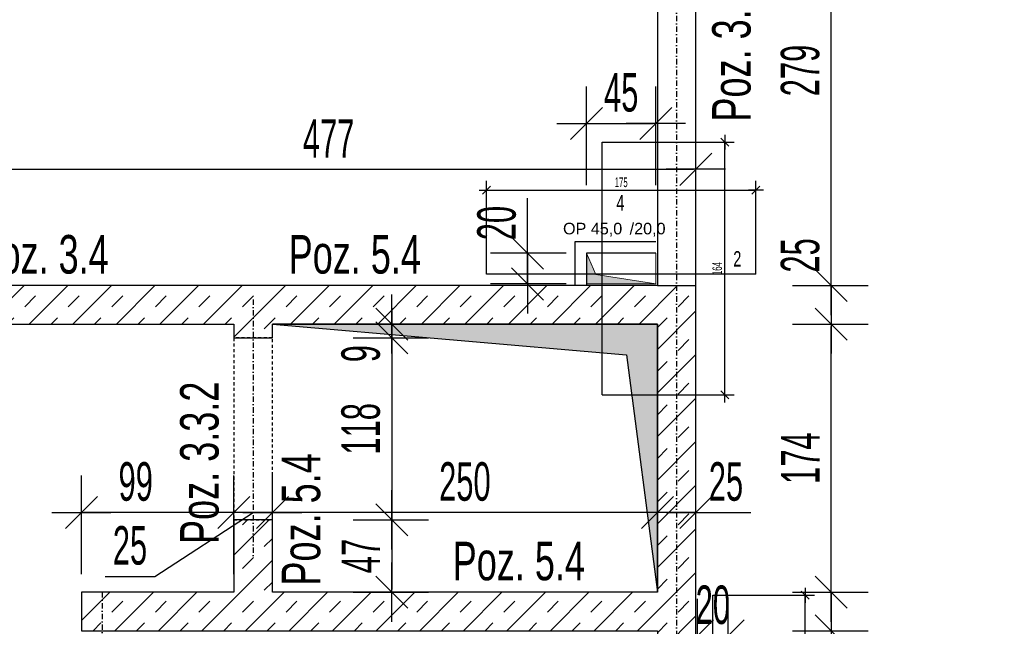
# Model space of a CAD drawing. Header units: millimetres. Extents: x -796 to 14823, y -2819 to 1873.
# Tile 39 of 51: x 12209 to 12848, y 194 to 587. Entities that reach past the tile are written whole.
import ezdxf

# ---------------------------------------------------------------- set-up
doc = ezdxf.new("R2010")
doc.units = ezdxf.units.MM
doc.header["$LTSCALE"] = 10
doc.linetypes.add('MO', pattern=[0.7, 0.35, -0.17, 0.01, -0.17])
doc.linetypes.add('MP', pattern=[0.36, 0.2, -0.16])
for name, color, linetype in [('BA_szr', 1, 'Continuous'), ('BA_txs', 2, 'Continuous'), ('BA_wym', 1, 'Continuous'), ('BD_lpm', 1, 'MP'), ('BD_osm', 1, 'MO'), ('BD_wic', 1, 'Continuous'), ('BD_wig', 3, 'Continuous'), ('BZ_txs', 2, 'Continuous')]:
    doc.layers.add(name, color=color, linetype=linetype)
doc.layers.add('Nowe_A-Przebicia_Nr_pióra__1', color=7, linetype='Continuous', lineweight=13)
doc.layers.add('Nowe_A-Przebicia_Nr_pióra__102', color=7, linetype='Continuous', lineweight=5, true_color=0xcccccc)
doc.styles.add('BIKTS', font='bikromsw.shx', dxfattribs={"width": 0.8})
doc.styles.add('BIKWYM', font='bikromsw.shx', dxfattribs={"width": 0.6})
doc.styles.add('STYL_AUTOMATYCZNY_1', font='arial.ttf')
doc.dimstyles.new('BA_KR_100_cm', dxfattribs={"dimtxt": 25, "dimasz": 1.666667, "dimexe": 24, "dimexo": 0, "dimgap": 0, "dimtad": 0, "dimdec": 1, "dimrnd": 0.5, "dimzin": 9, "dimdsep": 46, "dimtxsty": 'BIKWYM', "dimblk": 'WYM-KR', "dimcen": 0, "dimdle": 20, "dimclrd": 256, "dimclre": 256, "dimclrt": 2, "dimadec": 0, "dimazin": 0, "dimtfac": 0.033333, "dimtdec": 1, "dimtmove": 0, "dimatfit": 3, "dimldrblk": 'WYM-KR', "dimfxl": 25, "dimfxlon": 1, "dimtvp": 0.8, "dimtolj": 1, "dimarcsym": 0})
doc.dimstyles.new('BA_KR_25_cm', dxfattribs={"dimscale": 0.25, "dimtxt": 25, "dimasz": 1.666667, "dimexe": 24, "dimexo": 0, "dimgap": 0, "dimtad": 0, "dimdec": 1, "dimrnd": 0.5, "dimzin": 9, "dimdsep": 46, "dimtxsty": 'BIKWYM', "dimblk": 'WYM-KR', "dimcen": 0, "dimdle": 20, "dimclrd": 256, "dimclre": 256, "dimclrt": 7, "dimadec": 0, "dimazin": 0, "dimtfac": 0.033333, "dimtdec": 1, "dimtmove": 0, "dimatfit": 3, "dimldrblk": 'WYM-KR', "dimfxl": 1, "dimtvp": 0.8, "dimtolj": 1, "dimarcsym": 0})

# ---------------------------------------------------------------- blocks, each defined once
blk = doc.blocks.new('WYM-KR')
at = {"color": 7, "linetype": 'ByBlock'}
blk.add_line((6.24, 6.24), (-6.24, -6.24), dxfattribs=at)
at = {"linetype": 'ByBlock'}
blk.add_line((11.52, 0), (-11.52, 0), dxfattribs=at)
blk = doc.blocks.new('*D357')
at = {"layer": 'BD_wic', "lineweight": -2}
for p, q in [((12586.82, 507.85), (12672.5, 507.85)), ((12666.5, 344.27), (12666.5, 507.44)), ((12586.82, 343.85), (12672.5, 343.85))]:
    blk.add_line(p, q, dxfattribs=at)
at = {"layer": 'Defpoints', "color": 0}
for p in [(12586.82, 507.85), (12666.5, 507.85), (12586.82, 343.85)]:
    blk.add_point(p, dxfattribs=at)
at = {"layer": 'BD_wic', "lineweight": -2, "xscale": 0.4166666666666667, "yscale": 0.4166666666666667, "zscale": 0.4166666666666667}
for p, rotation in [((12666.5, 507.85), 90), ((12666.5, 343.85), 270)]:
    blk.add_blockref('WYM-KR', p, dxfattribs=dict(at, rotation=rotation))
at = {"layer": 'BD_wic', "color": 7, "insert": (12661.5, 425.85), "char_height": 6.25, "attachment_point": 5, "rotation": 90, "style": 'BIKWYM'}
blk.add_mtext('\\A1;164', dxfattribs=at)
blk = doc.blocks.new('*D358')
at = {"layer": 'BD_wic', "lineweight": -2}
for p, q in [((12511.64, 422.32), (12511.64, 482.79)), ((12686.64, 422.32), (12686.64, 482.79)), ((12512.06, 476.79), (12686.23, 476.79))]:
    blk.add_line(p, q, dxfattribs=at)
at = {"layer": 'Defpoints', "color": 0}
for p in [(12686.64, 476.79), (12511.64, 422.32), (12686.64, 422.32)]:
    blk.add_point(p, dxfattribs=at)
at = {"layer": 'BD_wic', "lineweight": -2, "xscale": 0.4166666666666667, "yscale": 0.4166666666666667, "zscale": 0.4166666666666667, "rotation": 180}
blk.add_blockref('WYM-KR', (12511.64, 476.79), dxfattribs=at)
at = {"layer": 'BD_wic', "lineweight": -2, "xscale": 0.4166666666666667, "yscale": 0.4166666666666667, "zscale": 0.4166666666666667}
blk.add_blockref('WYM-KR', (12686.64, 476.79), dxfattribs=at)
at = {"layer": 'BD_wic', "color": 7, "insert": (12599.14, 481.79), "char_height": 6.25, "attachment_point": 5, "style": 'BIKWYM'}
blk.add_mtext('\\A1;175', dxfattribs=at)
blk = doc.blocks.new('*D360')
at = {"layer": 'BD_wic', "lineweight": -2}
for p, q in [((12658.64, 213.85), (12724.62, 213.85)), ((12718.62, 64.27), (12718.62, 213.44)), ((12658.64, 63.85), (12724.62, 63.85))]:
    blk.add_line(p, q, dxfattribs=at)
at = {"layer": 'Defpoints', "color": 0}
for p in [(12658.64, 213.85), (12718.62, 213.85), (12658.64, 63.85)]:
    blk.add_point(p, dxfattribs=at)
at = {"layer": 'BD_wic', "lineweight": -2, "xscale": 0.4166666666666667, "yscale": 0.4166666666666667, "zscale": 0.4166666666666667}
for p, rotation in [((12718.62, 213.85), 90), ((12718.62, 63.85), 270)]:
    blk.add_blockref('WYM-KR', p, dxfattribs=dict(at, rotation=rotation))
at = {"layer": 'BD_wic', "color": 7, "insert": (12713.62, 138.85), "char_height": 6.25, "attachment_point": 5, "rotation": 90, "style": 'BIKWYM'}
blk.add_mtext('\\A1;150', dxfattribs=at)
blk = doc.blocks.new('*D520')
at = {"layer": 'BA_wym', "lineweight": -2}
for p, q in [((12170.64, 450.26), (12170.64, 514.26)), ((12647.64, 450.26), (12647.64, 514.26)), ((12172.31, 490.26), (12645.98, 490.26))]:
    blk.add_line(p, q, dxfattribs=at)
at = {"layer": 'Defpoints', "color": 0}
for p in [(12647.64, 490.26), (12170.64, 414.86), (12647.64, 414.85)]:
    blk.add_point(p, dxfattribs=at)
at = {"layer": 'BA_wym', "lineweight": -2, "xscale": 1.666666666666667, "yscale": 1.666666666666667, "zscale": 1.666666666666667, "rotation": 180}
blk.add_blockref('WYM-KR', (12170.64, 490.26), dxfattribs=at)
at = {"layer": 'BA_wym', "lineweight": -2, "xscale": 1.666666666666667, "yscale": 1.666666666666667, "zscale": 1.666666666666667}
blk.add_blockref('WYM-KR', (12647.64, 490.26), dxfattribs=at)
at = {"layer": 'BA_wym', "color": 2, "insert": (12409.14, 510.26), "char_height": 25, "attachment_point": 5, "style": 'BIKWYM'}
blk.add_mtext('\\A1;477', dxfattribs=at)
blk = doc.blocks.new('*D521')
at = {"layer": 'BA_wym', "lineweight": -2}
for p, q in [((12622.64, 227.56), (12622.64, 291.56)), ((12647.64, 227.56), (12647.64, 291.56)), ((12620.98, 267.56), (12619.31, 267.56)), ((12647.64, 267.56), (12622.64, 267.56)), ((12649.31, 267.56), (12683.36, 267.56))]:
    blk.add_line(p, q, dxfattribs=at)
at = {"layer": 'Defpoints', "color": 0}
for p in [(12622.64, 267.56), (12622.64, 215.85), (12647.64, 210.06)]:
    blk.add_point(p, dxfattribs=at)
at = {"layer": 'BA_wym', "lineweight": -2, "xscale": 1.666666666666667, "yscale": 1.666666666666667, "zscale": 1.666666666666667}
blk.add_blockref('WYM-KR', (12622.64, 267.56), dxfattribs=at)
at = {"layer": 'BA_wym', "lineweight": -2, "xscale": 1.666666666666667, "yscale": 1.666666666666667, "zscale": 1.666666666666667, "rotation": 180}
blk.add_blockref('WYM-KR', (12647.64, 267.56), dxfattribs=at)
at = {"layer": 'BA_wym', "color": 2, "insert": (12667.17, 287.56), "char_height": 25, "attachment_point": 5, "style": 'BIKWYM'}
blk.add_mtext('\\A1;25', dxfattribs=at)
blk = doc.blocks.new('*D522')
at = {"layer": 'BA_wym', "lineweight": -2}
for p, q in [((12372.64, 227.56), (12372.64, 291.56)), ((12622.64, 227.56), (12622.64, 291.56)), ((12620.98, 267.56), (12374.31, 267.56))]:
    blk.add_line(p, q, dxfattribs=at)
at = {"layer": 'Defpoints', "color": 0}
for p in [(12372.64, 267.56), (12372.64, 215.85), (12622.64, 215.85)]:
    blk.add_point(p, dxfattribs=at)
at = {"layer": 'BA_wym', "lineweight": -2, "xscale": 1.666666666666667, "yscale": 1.666666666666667, "zscale": 1.666666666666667, "rotation": 180}
blk.add_blockref('WYM-KR', (12372.64, 267.56), dxfattribs=at)
at = {"layer": 'BA_wym', "lineweight": -2, "xscale": 1.666666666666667, "yscale": 1.666666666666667, "zscale": 1.666666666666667}
blk.add_blockref('WYM-KR', (12622.64, 267.56), dxfattribs=at)
at = {"layer": 'BA_wym', "color": 2, "insert": (12497.64, 287.56), "char_height": 25, "attachment_point": 5, "style": 'BIKWYM'}
blk.add_mtext('\\A1;250', dxfattribs=at)
blk = doc.blocks.new('*D523')
at = {"layer": 'BA_wym', "lineweight": -2}
for p, q in [((12347.61, 227.56), (12347.61, 291.56)), ((12372.64, 227.56), (12372.64, 291.56)), ((12296.36, 226.09), (12360.13, 267.56)), ((12345.94, 267.56), (12344.27, 267.56)), ((12372.64, 267.56), (12347.61, 267.56)), ((12374.31, 267.56), (12375.98, 267.56)), ((12263.98, 226.09), (12296.36, 226.09))]:
    blk.add_line(p, q, dxfattribs=at)
at = {"layer": 'Defpoints', "color": 0}
for p in [(12347.61, 267.56), (12347.61, 215.85), (12372.64, 215.85)]:
    blk.add_point(p, dxfattribs=at)
at = {"layer": 'BA_wym', "lineweight": -2, "xscale": 1.666666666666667, "yscale": 1.666666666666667, "zscale": 1.666666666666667}
blk.add_blockref('WYM-KR', (12347.61, 267.56), dxfattribs=at)
at = {"layer": 'BA_wym', "lineweight": -2, "xscale": 1.666666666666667, "yscale": 1.666666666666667, "zscale": 1.666666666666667, "rotation": 180}
blk.add_blockref('WYM-KR', (12372.64, 267.56), dxfattribs=at)
at = {"layer": 'BA_wym', "color": 2, "insert": (12280.17, 246.09), "char_height": 25, "attachment_point": 5, "style": 'BIKWYM'}
blk.add_mtext('\\A1;25', dxfattribs=at)
blk = doc.blocks.new('*D524')
at = {"layer": 'BA_wym', "lineweight": -2}
for p, q in [((12248.64, 227.56), (12248.64, 291.56)), ((12347.61, 227.56), (12347.61, 291.56)), ((12345.94, 267.56), (12250.31, 267.56))]:
    blk.add_line(p, q, dxfattribs=at)
at = {"layer": 'Defpoints', "color": 0}
for p in [(12248.64, 267.56), (12248.64, 215.85), (12347.61, 215.85)]:
    blk.add_point(p, dxfattribs=at)
at = {"layer": 'BA_wym', "lineweight": -2, "xscale": 1.666666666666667, "yscale": 1.666666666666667, "zscale": 1.666666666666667, "rotation": 180}
blk.add_blockref('WYM-KR', (12248.64, 267.56), dxfattribs=at)
at = {"layer": 'BA_wym', "lineweight": -2, "xscale": 1.666666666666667, "yscale": 1.666666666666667, "zscale": 1.666666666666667}
blk.add_blockref('WYM-KR', (12347.61, 267.56), dxfattribs=at)
at = {"layer": 'BA_wym', "color": 2, "insert": (12283.9, 287.56), "char_height": 25, "attachment_point": 5, "style": 'BIKWYM'}
blk.add_mtext('\\A1;99', dxfattribs=at)
blk = doc.blocks.new('*D565')
at = {"layer": 'BA_wym', "lineweight": -2}
for p, q in [((12710.43, 693.85), (12759.43, 693.85)), ((12735.43, 416.52), (12735.43, 692.19)), ((12710.43, 414.85), (12759.43, 414.85))]:
    blk.add_line(p, q, dxfattribs=at)
at = {"layer": 'Defpoints', "color": 0}
for p in [(12695.43, 693.85), (12735.43, 693.85), (12647.64, 414.85)]:
    blk.add_point(p, dxfattribs=at)
at = {"layer": 'BA_wym', "lineweight": -2, "xscale": 1.666666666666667, "yscale": 1.666666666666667, "zscale": 1.666666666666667}
for p, rotation in [((12735.43, 693.85), 90), ((12735.43, 414.85), 270)]:
    blk.add_blockref('WYM-KR', p, dxfattribs=dict(at, rotation=rotation))
at = {"layer": 'BA_wym', "color": 2, "insert": (12715.43, 554.35), "char_height": 25, "attachment_point": 5, "rotation": 90, "style": 'BIKWYM'}
blk.add_mtext('\\A1;279', dxfattribs=at)
blk = doc.blocks.new('*D566')
at = {"layer": 'BA_wym', "lineweight": -2}
for p, q in [((12710.43, 389.86), (12759.43, 389.86)), ((12735.43, 217.52), (12735.43, 388.19)), ((12710.43, 215.85), (12759.43, 215.85))]:
    blk.add_line(p, q, dxfattribs=at)
at = {"layer": 'Defpoints', "color": 0}
for p in [(12622.64, 389.86), (12735.43, 389.86), (12622.64, 215.85)]:
    blk.add_point(p, dxfattribs=at)
at = {"layer": 'BA_wym', "lineweight": -2, "xscale": 1.666666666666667, "yscale": 1.666666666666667, "zscale": 1.666666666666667}
for p, rotation in [((12735.43, 389.86), 90), ((12735.43, 215.85), 270)]:
    blk.add_blockref('WYM-KR', p, dxfattribs=dict(at, rotation=rotation))
at = {"layer": 'BA_wym', "color": 2, "insert": (12715.43, 302.85), "char_height": 25, "attachment_point": 5, "rotation": 90, "style": 'BIKWYM'}
blk.add_mtext('\\A1;174', dxfattribs=at)
blk = doc.blocks.new('*D567')
at = {"layer": 'BA_wym', "lineweight": -2}
for p, q in [((12735.43, 217.52), (12735.43, 219.19)), ((12710.43, 215.85), (12759.43, 215.85)), ((12735.43, 215.85), (12735.43, 190.85)), ((12710.43, 190.85), (12759.43, 190.85)), ((12735.43, 189.19), (12735.43, 155.14))]:
    blk.add_line(p, q, dxfattribs=at)
at = {"layer": 'Defpoints', "color": 0}
for p in [(12622.64, 215.85), (12622.64, 190.85), (12735.43, 190.85)]:
    blk.add_point(p, dxfattribs=at)
at = {"layer": 'BA_wym', "lineweight": -2, "xscale": 1.666666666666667, "yscale": 1.666666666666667, "zscale": 1.666666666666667}
for p, rotation in [((12735.43, 215.85), 270), ((12735.43, 190.85), 90)]:
    blk.add_blockref('WYM-KR', p, dxfattribs=dict(at, rotation=rotation))
at = {"layer": 'BA_wym', "color": 2, "insert": (12715.43, 171.33), "char_height": 25, "attachment_point": 5, "rotation": 90, "style": 'BIKWYM'}
blk.add_mtext('\\A1;25', dxfattribs=at)
blk = doc.blocks.new('*D568')
at = {"layer": 'BA_wym', "lineweight": -2}
for p, q in [((12710.43, 190.85), (12759.43, 190.85)), ((12735.43, 189.19), (12735.43, -119.48)), ((12710.43, -121.15), (12759.43, -121.15))]:
    blk.add_line(p, q, dxfattribs=at)
at = {"layer": 'Defpoints', "color": 0}
for p in [(12622.64, 190.85), (12622.64, -121.15), (12735.43, -121.15)]:
    blk.add_point(p, dxfattribs=at)
at = {"layer": 'BA_wym', "lineweight": -2, "xscale": 1.666666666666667, "yscale": 1.666666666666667, "zscale": 1.666666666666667}
for p, rotation in [((12735.43, 190.85), 90), ((12735.43, -121.15), 270)]:
    blk.add_blockref('WYM-KR', p, dxfattribs=dict(at, rotation=rotation))
at = {"layer": 'BA_wym', "color": 2, "insert": (12715.43, 34.85), "char_height": 25, "attachment_point": 5, "rotation": 90, "style": 'BIKWYM'}
blk.add_mtext('\\A1;312', dxfattribs=at)
blk = doc.blocks.new('*D570')
at = {"layer": 'BA_wym', "lineweight": -2}
for p, q in [((12735.43, 416.52), (12735.43, 450.57)), ((12710.43, 414.85), (12759.43, 414.85)), ((12735.43, 414.85), (12735.43, 389.86)), ((12710.43, 389.86), (12759.43, 389.86)), ((12735.43, 388.19), (12735.43, 386.52))]:
    blk.add_line(p, q, dxfattribs=at)
at = {"layer": 'Defpoints', "color": 0}
for p in [(12647.64, 414.85), (12622.64, 389.86), (12735.43, 389.86)]:
    blk.add_point(p, dxfattribs=at)
at = {"layer": 'BA_wym', "lineweight": -2, "xscale": 1.666666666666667, "yscale": 1.666666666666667, "zscale": 1.666666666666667}
for p, rotation in [((12735.43, 414.85), 270), ((12735.43, 389.86), 90)]:
    blk.add_blockref('WYM-KR', p, dxfattribs=dict(at, rotation=rotation))
at = {"layer": 'BA_wym', "color": 2, "insert": (12715.43, 434.38), "char_height": 25, "attachment_point": 5, "rotation": 90, "style": 'BIKWYM'}
blk.add_mtext('\\A1;25', dxfattribs=at)
blk = doc.blocks.new('*D571')
at = {"layer": 'BA_wym', "lineweight": -2}
for p, q in [((12450.11, 391.52), (12450.11, 393.19)), ((12425.11, 389.85), (12474.11, 389.85)), ((12450.11, 380.86), (12450.11, 389.85)), ((12425.11, 380.86), (12474.11, 380.86)), ((12450.11, 379.19), (12450.11, 364.46))]:
    blk.add_line(p, q, dxfattribs=at)
at = {"layer": 'Defpoints', "color": 0}
for p in [(12410.11, 389.85), (12450.11, 389.85), (12372.64, 380.86)]:
    blk.add_point(p, dxfattribs=at)
at = {"layer": 'BA_wym', "lineweight": -2, "xscale": 1.666666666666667, "yscale": 1.666666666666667, "zscale": 1.666666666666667}
for p, rotation in [((12450.11, 389.85), 270), ((12450.11, 380.86), 90)]:
    blk.add_blockref('WYM-KR', p, dxfattribs=dict(at, rotation=rotation))
at = {"layer": 'BA_wym', "color": 2, "insert": (12430.11, 370.65), "char_height": 25, "attachment_point": 5, "rotation": 90, "style": 'BIKWYM'}
blk.add_mtext('\\A1;9', dxfattribs=at)
blk = doc.blocks.new('*D572')
at = {"layer": 'BA_wym', "lineweight": -2}
for p, q in [((12425.11, 380.86), (12474.11, 380.86)), ((12450.11, 379.19), (12450.11, 264.52)), ((12425.11, 262.86), (12474.11, 262.86))]:
    blk.add_line(p, q, dxfattribs=at)
at = {"layer": 'Defpoints', "color": 0}
for p in [(12372.64, 380.86), (12372.64, 262.86), (12450.11, 262.86)]:
    blk.add_point(p, dxfattribs=at)
at = {"layer": 'BA_wym', "lineweight": -2, "xscale": 1.666666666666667, "yscale": 1.666666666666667, "zscale": 1.666666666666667}
for p, rotation in [((12450.11, 380.86), 90), ((12450.11, 262.86), 270)]:
    blk.add_blockref('WYM-KR', p, dxfattribs=dict(at, rotation=rotation))
at = {"layer": 'BA_wym', "color": 2, "insert": (12430.11, 321.86), "char_height": 25, "attachment_point": 5, "rotation": 90, "style": 'BIKWYM'}
blk.add_mtext('\\A1;118', dxfattribs=at)
blk = doc.blocks.new('*D573')
at = {"layer": 'BA_wym', "lineweight": -2}
for p, q in [((12425.11, 262.86), (12474.11, 262.86)), ((12450.11, 261.19), (12450.11, 217.52)), ((12425.11, 215.85), (12474.11, 215.85))]:
    blk.add_line(p, q, dxfattribs=at)
at = {"layer": 'Defpoints', "color": 0}
for p in [(12372.64, 262.86), (12410.11, 215.85), (12450.11, 215.85)]:
    blk.add_point(p, dxfattribs=at)
at = {"layer": 'BA_wym', "lineweight": -2, "xscale": 1.666666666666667, "yscale": 1.666666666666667, "zscale": 1.666666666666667}
for p, rotation in [((12450.11, 262.86), 90), ((12450.11, 215.85), 270)]:
    blk.add_blockref('WYM-KR', p, dxfattribs=dict(at, rotation=rotation))
at = {"layer": 'BA_wym', "color": 2, "insert": (12430.11, 239.35), "char_height": 25, "attachment_point": 5, "rotation": 90, "style": 'BIKWYM'}
blk.add_mtext('\\A1;47', dxfattribs=at)
blk = doc.blocks.new('*D620')
at = {"layer": 'BA_wym', "lineweight": -2}
for p, q in [((12648.64, 153.66), (12648.64, 211.57)), ((12668.64, 153.66), (12668.64, 211.57)), ((12646.98, 187.57), (12645.31, 187.57)), ((12648.64, 187.57), (12668.64, 187.57)), ((12670.31, 187.57), (12671.98, 187.57))]:
    blk.add_line(p, q, dxfattribs=at)
at = {"layer": 'Defpoints', "color": 0}
for p in [(12668.64, 187.57), (12648.64, 153.66), (12668.64, 153.66)]:
    blk.add_point(p, dxfattribs=at)
at = {"layer": 'BA_wym', "lineweight": -2, "xscale": 1.666666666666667, "yscale": 1.666666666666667, "zscale": 1.666666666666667}
blk.add_blockref('WYM-KR', (12648.64, 187.57), dxfattribs=at)
at = {"layer": 'BA_wym', "lineweight": -2, "xscale": 1.666666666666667, "yscale": 1.666666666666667, "zscale": 1.666666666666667, "rotation": 180}
blk.add_blockref('WYM-KR', (12668.64, 187.57), dxfattribs=at)
at = {"layer": 'BA_wym', "color": 2, "insert": (12658.64, 207.57), "char_height": 25, "attachment_point": 5, "style": 'BIKWYM'}
blk.add_mtext('\\A1;20', dxfattribs=at)
blk = doc.blocks.new('*D624')
at = {"layer": 'BA_wym', "lineweight": -2}
for p, q in [((12538.33, 437.52), (12538.33, 471.57)), ((12563.33, 435.85), (12514.33, 435.85)), ((12538.33, 415.85), (12538.33, 435.85)), ((12563.33, 415.85), (12514.33, 415.85)), ((12538.33, 414.19), (12538.33, 412.52))]:
    blk.add_line(p, q, dxfattribs=at)
at = {"layer": 'Defpoints', "color": 0}
for p in [(12538.33, 435.85), (12578.33, 435.85), (12578.33, 415.85)]:
    blk.add_point(p, dxfattribs=at)
at = {"layer": 'BA_wym', "lineweight": -2, "xscale": 1.666666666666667, "yscale": 1.666666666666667, "zscale": 1.666666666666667}
for p, rotation in [((12538.33, 435.85), 270), ((12538.33, 415.85), 90)]:
    blk.add_blockref('WYM-KR', p, dxfattribs=dict(at, rotation=rotation))
at = {"layer": 'BA_wym', "color": 2, "insert": (12518.33, 455.38), "char_height": 25, "attachment_point": 5, "rotation": 90, "style": 'BIKWYM'}
blk.add_mtext('\\A1;20', dxfattribs=at)
blk = doc.blocks.new('*D625')
at = {"layer": 'BA_wym', "lineweight": -2}
for p, q in [((12576.64, 480.04), (12576.64, 544.04)), ((12621.64, 480.04), (12621.64, 544.04)), ((12578.31, 520.04), (12619.98, 520.04))]:
    blk.add_line(p, q, dxfattribs=at)
at = {"layer": 'Defpoints', "color": 0}
for p in [(12621.64, 520.04), (12576.64, 435.85), (12621.64, 435.85)]:
    blk.add_point(p, dxfattribs=at)
at = {"layer": 'BA_wym', "lineweight": -2, "xscale": 1.666666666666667, "yscale": 1.666666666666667, "zscale": 1.666666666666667, "rotation": 180}
blk.add_blockref('WYM-KR', (12576.64, 520.04), dxfattribs=at)
at = {"layer": 'BA_wym', "lineweight": -2, "xscale": 1.666666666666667, "yscale": 1.666666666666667, "zscale": 1.666666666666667}
blk.add_blockref('WYM-KR', (12621.64, 520.04), dxfattribs=at)
at = {"layer": 'BA_wym', "color": 2, "insert": (12599.14, 540.04), "char_height": 25, "attachment_point": 5, "style": 'BIKWYM'}
blk.add_mtext('\\A1;45', dxfattribs=at)
blk = doc.blocks.new('*D628')
at = {"layer": 'BA_wym', "lineweight": -2}
for p, q in [((11161.64, 1149.86), (11161.64, 1213.86)), ((14108.64, 1149.86), (14108.64, 1213.86)), ((11163.31, 1189.86), (14106.98, 1189.86))]:
    blk.add_line(p, q, dxfattribs=at)
at = {"layer": 'Defpoints', "color": 0}
for p in [(14108.64, 1189.86), (11161.64, 456.35), (14108.64, 456.35)]:
    blk.add_point(p, dxfattribs=at)
at = {"layer": 'BA_wym', "lineweight": -2, "xscale": 1.666666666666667, "yscale": 1.666666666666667, "zscale": 1.666666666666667, "rotation": 180}
blk.add_blockref('WYM-KR', (11161.64, 1189.86), dxfattribs=at)
at = {"layer": 'BA_wym', "lineweight": -2, "xscale": 1.666666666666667, "yscale": 1.666666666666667, "zscale": 1.666666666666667}
blk.add_blockref('WYM-KR', (14108.64, 1189.86), dxfattribs=at)
at = {"layer": 'BA_wym', "color": 2, "insert": (12635.14, 1209.86), "char_height": 25, "attachment_point": 5, "style": 'BIKWYM'}
blk.add_mtext('\\A1;2947', dxfattribs=at)

msp = doc.modelspace()

# ---------------------------------------------------------------- hatches: boundary and pattern name
at = {"layer": 'BA_szr'}
h = msp.add_hatch(dxfattribs=at)
h.set_pattern_fill('BIK_ZELBET', color=256, scale=100, angle=45, pattern_type=2)
h.set_pattern_definition([(45, (5883.199, -2632.493), (-14.142136, 14.142136), []), (45, (5876.128, -2625.422), (-14.142136, 14.142136), [10, -10])])
h.paths.add_polyline_path([(12170.64, 389.86), (12347.64, 389.85), (12347.64, 380.86), (12372.64, 380.86), (12372.64, 389.85), (12622.64, 389.85), (12622.64, 215.85), (12372.64, 215.85), (12372.64, 262.86), (12347.64, 262.86), (12347.61, 215.85), (12248.64, 215.85), (12248.64, 190.85), (12622.64, 190.85), (12622.64, -121.15), (12231.64, -121.15), (12231.64, -146.15), (12647.64, -146.15), (12647.64, -121.15), (12647.64, 414.85), (12622.64, 414.85), (12170.64, 414.86)])
at = {"layer": 'BD_wic'}
h = msp.add_hatch(color=9, dxfattribs=at)
h.dxf.hatch_style = 1
h.paths.add_polyline_path([(12372.64, 389.86), (12602.64, 369.85), (12622.64, 215.85), (12622.64, 389.86)])
at = {"layer": 'Nowe_A-Przebicia_Nr_pióra__102', "linetype": 'Continuous', "lineweight": 5, "true_color": 0xcccccc}
msp.add_hatch(color=254, dxfattribs=at).paths.add_polyline_path([(12621.64, 415.85), (12576.64, 415.85), (12576.64, 435.85), (12582.71, 421.92)])

# ---------------------------------------------------------------- linework, layer by layer
at = {"layer": 'BD_lpm'}
msp.add_lwpolyline([(12347.64, 262.86), (12372.64, 262.86), (12372.64, 380.86), (12347.64, 380.86)], close=True, dxfattribs=at)
at = {"layer": 'BD_osm', "color": 5}
for p, q in [((12360.14, 405.86), (12360.14, 237.86)), ((12262.14, 215.85), (12262.14, -146.15))]:
    msp.add_line(p, q, dxfattribs=at)
at = {"layer": 'BD_osm'}
msp.add_lwpolyline([(12635.14, 1289.86), (12635.14, -1782.6)], dxfattribs=at)
at = {"layer": 'BD_wic', "color": 5}
for p, q in [((12586.82, 343.85), (12586.82, 507.85)), ((12686.64, 422.32), (12511.64, 422.32)), ((12658.64, 63.85), (12658.64, 213.85))]:
    msp.add_line(p, q, dxfattribs=at)
at = {"layer": 'BD_wic'}
for points in [[(12569.14, 414.85), (12569.14, 443.35), (12621.64, 443.35)], [(12621.64, 435.85), (12576.64, 435.85), (12576.64, 414.85)], [(12372.64, 389.86), (12602.64, 369.85), (12622.64, 215.85), (12622.64, 389.86), (12372.64, 389.86)]]:
    msp.add_lwpolyline(points, dxfattribs=at)
at = {"layer": 'BD_wig'}
for points in [[(12622.64, 693.85), (12622.64, 414.85), (12170.64, 414.86), (12170.64, 389.86), (12347.64, 389.85), (12347.64, 380.86), (12372.64, 380.86), (12372.64, 389.85), (12622.64, 389.85), (12622.64, 215.85), (12372.64, 215.85), (12372.64, 262.86), (12347.64, 262.86), (12347.61, 215.85), (12248.64, 215.85), (12248.64, 190.85), (12622.64, 190.85), (12622.64, -121.15), (12231.64, -121.15), (12231.64, -146.15), (12884.14, -146.15)], [(12884.14, -121.15), (12647.64, -121.15), (12647.64, 693.85)], [(12622.64, 414.85), (12647.64, 414.85)]]:
    msp.add_lwpolyline(points, dxfattribs=at)
at = {"layer": 'Nowe_A-Przebicia_Nr_pióra__1', "color": 7, "linetype": 'Continuous', "lineweight": 13}
for p, q in [((12582.71, 421.92), (12576.64, 435.85)), ((12576.64, 435.85), (12621.64, 435.85)), ((12576.64, 415.85), (12576.64, 435.85)), ((12621.64, 435.85), (12621.64, 415.85)), ((12621.64, 415.85), (12576.64, 415.85)), ((12621.64, 415.85), (12582.71, 421.92))]:
    msp.add_line(p, q, dxfattribs=at)

# ---------------------------------------------------------------- texts
at = {"layer": 'BA_txs', "style": 'BIKTS', "width": 0.7}
for s, p in [('Poz. 3.4', (12683.17, 521.23)), ('Poz. 3.3.2', (12337.73, 247.13)), ('Poz. 5.4', (12403.7, 220.17))]:
    msp.add_text(s, height=25, rotation=90, dxfattribs=at).set_placement(p)
for s, p in [('Poz. 3.4', (12180.5, 422.62)), ('Poz. 5.4', (12383.22, 422.62)), ('Poz. 5.4', (12489.74, 223.62))]:
    msp.add_text(s, height=25, dxfattribs=at).set_placement(p)
at = {"layer": 'BZ_txs', "color": 3, "char_height": 10, "width": 452.0462, "attachment_point": 1, "style": 'BIKTS'}
for s, insert in [('{\\W0.7;4}', (12595.97, 473.53)), ('{\\W0.7;2}', (12671.93, 437.2))]:
    msp.add_mtext(s, dxfattribs=dict(at, insert=insert))
at = {"layer": 'Nowe_A-Przebicia_Nr_pióra__1', "color": 7, "lineweight": 13, "style": 'STYL_AUTOMATYCZNY_1'}
for s, p in [('OP 45,0', (12561.37, 448.06)), (' /20,0', (12601.73, 448.06))]:
    msp.add_text(s, height=7.5, dxfattribs=at).set_placement(p)

# ---------------------------------------------------------------- dimensions: what is measured, and where the dimension line sits
at = {"layer": 'BA_wym'}
for base, p1, p2, override, picture, middle in [((14108.64, 1189.86), (11161.64, 456.35), (14108.64, 456.35), {"dimatfit": 1, "dimfxl": 40}, '*D628', (12635.14, 1209.86)), ((12621.64, 520.04), (12576.64, 435.85), (12621.64, 435.85), {"dimatfit": 1, "dimfxl": 40}, '*D625', (12599.14, 540.04)), ((12647.64, 490.26), (12170.64, 414.86), (12647.64, 414.85), {"dimtmove": 1, "dimatfit": 1, "dimfxl": 40}, '*D520', (12409.14, 510.26)), ((12372.64, 267.56), (12622.64, 215.85), (12372.64, 215.85), {"dimtmove": 1, "dimatfit": 1, "dimfxl": 40}, '*D522', (12497.64, 287.56))]:
    dim = msp.add_linear_dim(base=base, p1=p1, p2=p2, dimstyle='BA_KR_100_cm', override=override, dxfattribs=at)
    dim.commit()
    dim.dimension.update_dxf_attribs({"geometry": picture, "text_midpoint": middle})
for base, p1, p2, picture, middle in [((12735.43, 693.85), (12647.64, 414.85), (12695.43, 693.85), '*D565', (12715.43, 554.35)), ((12538.33, 435.85), (12578.33, 415.85), (12578.33, 435.85), '*D624', (12518.33, 455.38)), ((12735.43, 389.86), (12622.64, 215.85), (12622.64, 389.86), '*D566', (12715.43, 302.85)), ((12450.11, 262.86), (12372.64, 380.86), (12372.64, 262.86), '*D572', (12430.11, 321.86)), ((12450.11, 215.85), (12372.64, 262.86), (12410.11, 215.85), '*D573', (12430.11, 239.35)), ((12735.43, 190.85), (12622.64, 215.85), (12622.64, 190.85), '*D567', (12715.43, 171.33)), ((12735.43, -121.15), (12622.64, 190.85), (12622.64, -121.15), '*D568', (12715.43, 34.85))]:
    dim = msp.add_linear_dim(base=base, p1=p1, p2=p2, angle=90, dimstyle='BA_KR_100_cm', override={"dimatfit": 1}, dxfattribs=at)
    dim.commit()
    dim.dimension.update_dxf_attribs({"geometry": picture, "text_midpoint": middle})
for base, p1, p2, picture, middle in [((12735.43, 389.86), (12647.64, 414.85), (12622.64, 389.86), '*D570', (12735.43, 434.38)), ((12450.11, 389.85), (12372.64, 380.86), (12410.11, 389.85), '*D571', (12450.11, 370.65))]:
    dim = msp.add_linear_dim(base=base, p1=p1, p2=p2, angle=90, dimstyle='BA_KR_100_cm', override={"dimatfit": 1}, dxfattribs=at)
    dim.commit()
    dim.dimension.update_dxf_attribs({"geometry": picture, "text_midpoint": middle, "dimtype": 160})
for base, p1, p2, override, picture, middle in [((12248.64, 267.56), (12347.61, 215.85), (12248.64, 215.85), {"dimtmove": 1, "dimatfit": 1, "dimfxl": 40}, '*D524', (12283.9, 267.56)), ((12622.64, 267.56), (12647.64, 210.06), (12622.64, 215.85), {"dimatfit": 1, "dimfxl": 40}, '*D521', (12667.17, 267.56)), ((12347.61, 267.56), (12372.64, 215.85), (12347.61, 215.85), {"dimtmove": 1, "dimatfit": 1, "dimfxl": 40}, '*D523', (12296.36, 226.09)), ((12668.64, 187.57), (12648.64, 153.66), (12668.64, 153.66), {"dimtmove": 0, "dimatfit": 1, "dimfxl": 40}, '*D620', (12658.64, 187.57))]:
    dim = msp.add_linear_dim(base=base, p1=p1, p2=p2, dimstyle='BA_KR_100_cm', override=override, dxfattribs=at)
    dim.commit()
    dim.dimension.update_dxf_attribs({"geometry": picture, "text_midpoint": middle, "dimtype": 160})
at = {"layer": 'BD_wic', "color": 5}
for base, p1, p2, picture, middle in [((12666.5, 507.85), (12586.82, 343.85), (12586.82, 507.85), '*D357', (12661.5, 425.85)), ((12718.62, 213.85), (12658.64, 63.85), (12658.64, 213.85), '*D360', (12713.62, 138.85))]:
    dim = msp.add_linear_dim(base=base, p1=p1, p2=p2, angle=90, dimstyle='BA_KR_25_cm', dxfattribs=at)
    dim.commit()
    dim.dimension.update_dxf_attribs({"geometry": picture, "text_midpoint": middle})
dim = msp.add_linear_dim(base=(12686.64, 476.79), p1=(12511.64, 422.32), p2=(12686.64, 422.32), dimstyle='BA_KR_25_cm', dxfattribs=at)
dim.commit()
dim.dimension.update_dxf_attribs({"geometry": '*D358', "text_midpoint": (12599.14, 481.79)})

doc.saveas('drawing.dxf')
